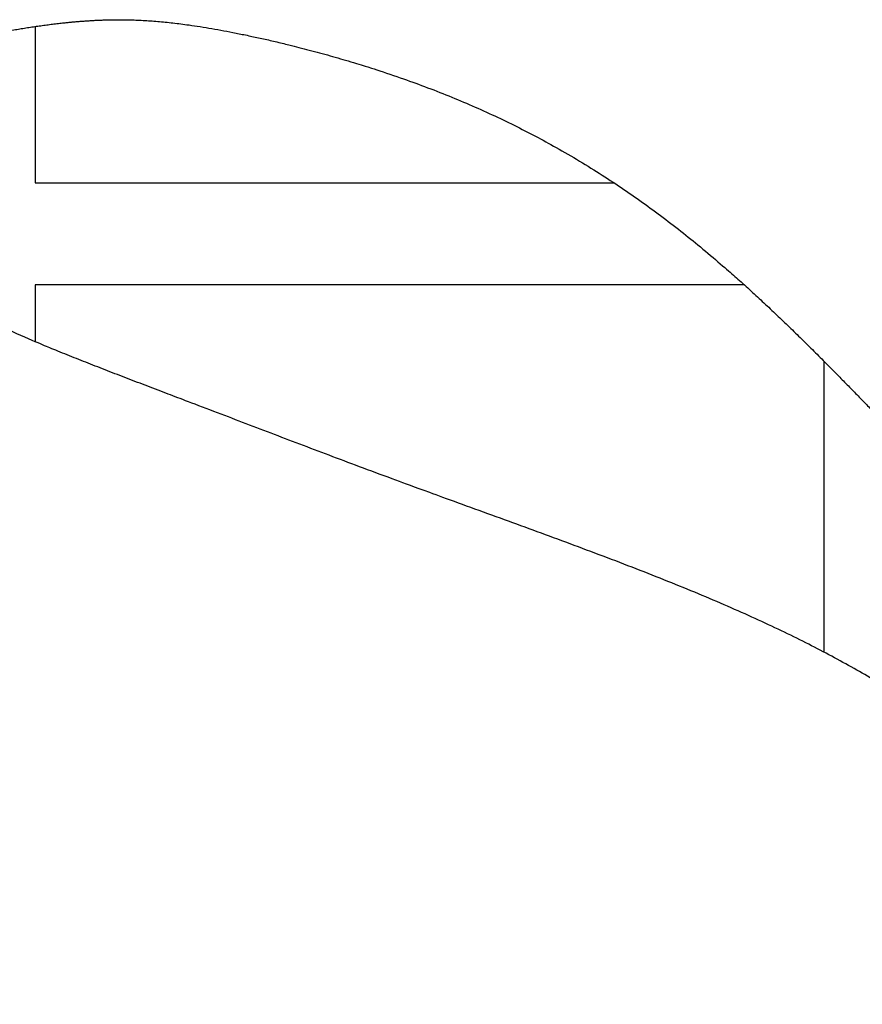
# Model space of a CAD drawing. Header units: inches. Extents: x 18 to 846, y -44 to 561.
# Tile 183 of 256: x 129.24 to 130.88, y 313.55 to 315.47. Entities that reach past the tile are written whole.
import ezdxf

# ---------------------------------------------------------------- set-up
doc = ezdxf.new("R2010")
doc.units = ezdxf.units.IN
doc.header["$LTSCALE"] = 24
doc.header["$MEASUREMENT"] = 0
doc.layers.add('Visible (ANSI)', color=7, linetype='Continuous', lineweight=30)

msp = doc.modelspace()

# ---------------------------------------------------------------- linework, layer by layer
at = {"layer": 'Visible (ANSI)'}
for p, q in [((129.27268, 315.45394), (129.27268, 315.14929)), ((129.27268, 315.14929), (130.39994, 315.14929)), ((130.65273, 314.95117), (129.27268, 314.95117)), ((129.27268, 314.95117), (129.27268, 314.84043)), ((130.80865, 314.23557), (130.80865, 314.80165))]:
    msp.add_line(p, q, dxfattribs=at)
msp.add_open_spline([(126.28601, 311.05579), (126.60969, 310.81261), (126.87281, 310.35143), (128.17466, 309.85109), (129.03636, 309.72359), (130.04791, 309.79079), (130.72335, 310.10126), (131.47209, 310.5412), (131.94719, 311.40541), (132.0469, 311.86298), (132.08726, 312.29212), (132.01239, 313.06629), (131.48946, 313.82794), (131.03011, 314.1031), (130.71571, 314.31311), (129.98292, 314.56137), (129.64926, 314.69669), (129.22917, 314.84951), (129.09734, 314.92643), (128.92527, 315.02658), (128.89092, 315.16943), (128.91022, 315.271), (128.97151, 315.3741), (129.1444, 315.43783), (129.38487, 315.47312), (129.5645, 315.47081), (129.99389, 315.36991), (130.45548, 315.15075), (130.71729, 314.90649), (130.91852, 314.68575), (131.02709, 314.57916)], degree=4, knots=[0, 0, 0, 0, 0, 0.1079907, 0.1547212, 0.2012486, 0.2470921, 0.2940454, 0.3372682, 0.3771175, 0.415859, 0.4549111, 0.4946376, 0.5346615, 0.5743732, 0.6105211, 0.6453864, 0.6772921, 0.7036317, 0.7257064, 0.7440864, 0.761302, 0.7785384, 0.7973558, 0.818035, 0.8427922, 0.8706767, 0.8999369, 0.9306189, 1, 1, 1, 1, 1], dxfattribs=at)

doc.saveas('drawing.dxf')
